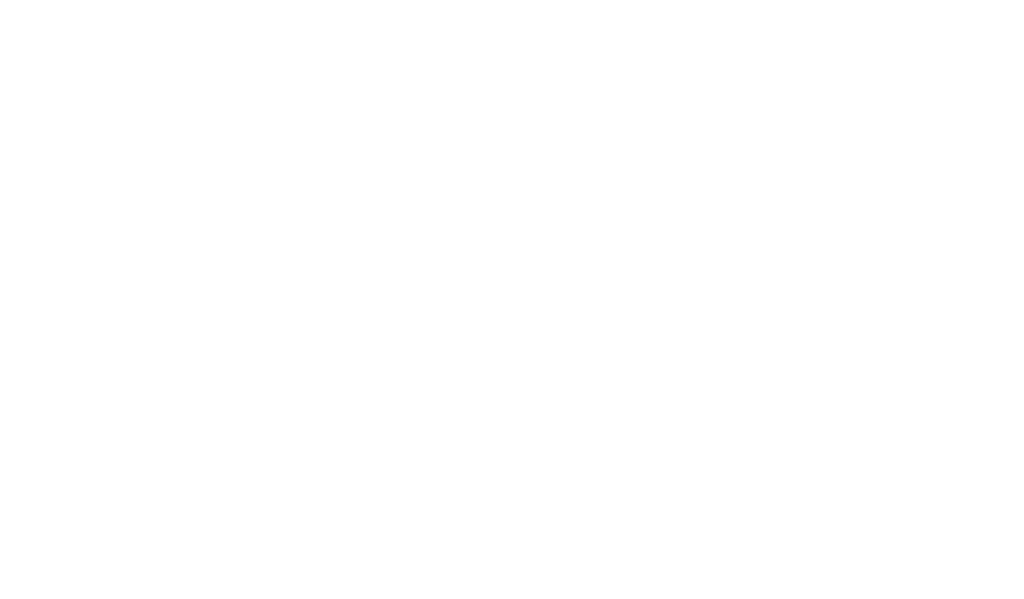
# Model space of a CAD drawing. Header units: millimetres. Extents: x 0 to 658, y -2 to 210.
# Tile 11 of 12: x 324 to 397, y 164 to 206. Entities that reach past the tile are written whole.
import ezdxf

# ---------------------------------------------------------------- set-up
doc = ezdxf.new("R2010")
doc.units = ezdxf.units.MM
doc.layers.add('图框', color=7, linetype='Continuous')
doc.styles.add('SLDTEXTSTYLE1', font='TXT', dxfattribs={"width": 0.7, "bigfont": 'bigfont'})

# ---------------------------------------------------------------- blocks, each defined once
blk = doc.blocks.new('SW_NOTE_0')
at = {"layer": '图框', "color": 0, "attachment_point": 1, "style": 'SLDTEXTSTYLE1'}
for s, insert, char_height in [('\\M+1928D\\M+181461.喷\\M+18EBD\\M+18E67\\M+19770\\M+1E3DA氨酯\\M+196FB\\M+18EBD\\M+18143\\M+1955C\\M+196CA喷\\M+18EBD颜\\M+19046', (0, 5.457), 4.233333), ('\\M+188C8\\M+19046卡为\\M+18F79\\M+1968C\\M+18CFA60-80um\\M+19786纹\\M+18143\\M+192E8\\M+188CA\\M+18D45\\M+18ED5\\M+195C1', (0, -1.687), 4.233333), ('2.\\M+193E0\\M+19594\\M+198F4\\M+1967B\\M+19046导电氧\\M+189BB', (9.525, -8.832), 4.23333), ('3.\\M+18A4F观\\M+198F4喷\\M+18EBD处\\M+1979D\\M+18141\\M+18A4F壳\\M+19668盐雾\\M+18141霉\\M+18BDB\\M+18141', (9.525, -15.976), 4.23333), ('4.\\M+190E6\\M+1967B\\M+19046导电氧\\M+189BB\\M+18DDD\\M+198F4喷\\M+18EBD处\\M+1979D', (9.525, -30.265), 4.23333)]:
    blk.add_mtext(s, dxfattribs=dict(at, insert=insert, char_height=char_height))

msp = doc.modelspace()

# ---------------------------------------------------------------- block references
at = {"layer": '图框'}
msp.add_blockref('SW_NOTE_0', (183.58971988, 199.55498446), dxfattribs=at)

doc.saveas('drawing.dxf')
